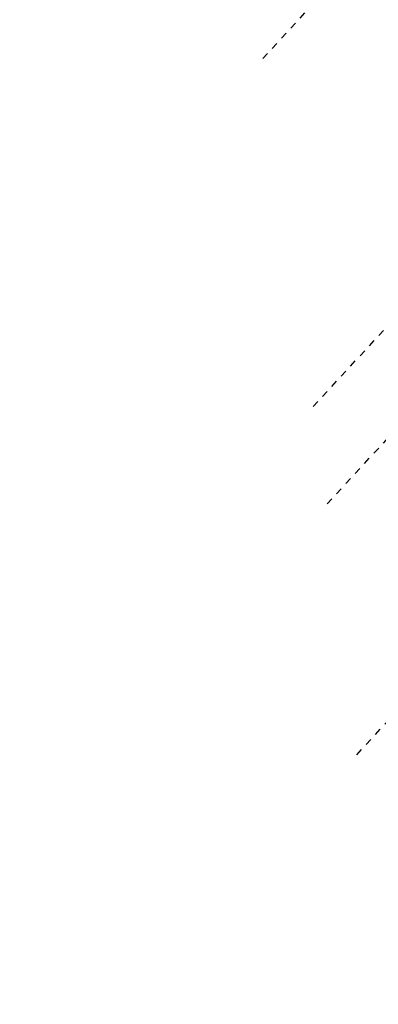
# Model space of a CAD drawing. Extents: x 446457 to 447032, y 444506 to 445688.
# Tile 25 of 83: x 446652 to 446678, y 444801 to 444872. Entities that reach past the tile are written whole.
import ezdxf

# ---------------------------------------------------------------- set-up
doc = ezdxf.new("R2010")
doc.units = 0
doc.header["$LTSCALE"] = 2
doc.header["$MEASUREMENT"] = 0
doc.linetypes.add('ACAD_ISO03W100', pattern=[0.5, 0.25, -0.25])
doc.linetypes.add('AUSGEZOGEN', pattern=[0])
doc.layers.add('DB-vorhandene_Dränagen', color=15, linetype='CONTINUOUS')
doc.layers.add('FBRTOP', color=250, linetype='AUSGEZOGEN')

msp = doc.modelspace()

# ---------------------------------------------------------------- linework, layer by layer
at = {"layer": 'DB-vorhandene_Dränagen', "linetype": 'ACAD_ISO03W100'}
for p, q in [((446669.785, 444869.539), (446693.678, 444895.489)), ((446673.441, 444844.32), (446697.574, 444870.531)), ((446674.454, 444837.27), (446698.587, 444863.48)), ((446676.6, 444819.101), (446700.733, 444845.311))]:
    msp.add_line(p, q, dxfattribs=at)
at = {"layer": 'FBRTOP', "const_width": 0.5}
for points in [[(446727.61, 445203.657, 0.000005), (446731.551, 445175.831, 0.000006)], [(446734.439, 445155.439, 0.000005), (446738.345, 445127.869, 0.000006), (446741.348, 445106.672, 0.000262)], [(446769.381, 444909.081, 0.000143), (446772.833, 444884.705, 0.000117), (446776.395, 444859.645, -0.00009), (446779.957, 444834.586, -0.000035), (446781.73, 444822.091, -0.000036), (446783.438, 444810.04, -0.000285), (446784.88, 444799.819, 0.000197), (446786.968, 444785.001, 0.000526), (446790.163, 444762.559, -0.000443), (446793.963, 444735.904, -0.000393), (446797.87, 444708.162, 0.000518), (446800.837, 444687.137, 0.000013), (446804.379, 444662.224, 0.000014), (446807.839, 444637.901, 0.000003), (446809.638, 444625.258, 0.000005), (446810.731, 444617.575, 0.000318)]]:
    msp.add_lwpolyline(points, format="xyb", dxfattribs=at)
at = {"layer": 'FBRTOP', "const_width": 0.5, "flags": 128}
msp.add_lwpolyline([(446675.464, 445601.135, -0.000029), (446678.25, 445581.617, -0.000083), (446679.221, 445574.799), (446686.226, 445525.578, -0.000461), (446689.716, 445500.849, 0.000412), (446693.207, 445476.12, 0.000274), (446696.649, 445451.977, -0.000308), (446700.09, 445427.835, -0.000041), (446704.161, 445399.134, -0.000053), (446707.341, 445376.683, -0.000068), (446710.752, 445352.56, 0.000201), (446714.163, 445328.437, 0.000066), (446717.769, 445303.036, -0.000029), (446721.374, 445277.636, -0.000013), (446726.042, 445244.733, -0.000025), (446728.415, 445227.994, -0.000188), (446731.776, 445204.216, 0.000116), (446735.137, 445180.439, 0.000098), (446738.601, 445156.005, -0.000125), (446742.066, 445131.571, -0.00007), (446745.54, 445107.001, 0.000053), (446749.014, 445082.431, 0.000033), (446753.825, 445048.448, 0.00007), (446756.101, 445032.394, 0.000049), (446757.103, 445025.342, 0.000008), (446763.022, 444983.696, 0.000035), (446769.863, 444935.597, 0.000241), (446770.853, 444928.663, 0.000398), (446771.036, 444927.389, -0.000146), (446771.22, 444926.116, -0.001113), (446773.396, 444910.738, 0.00067), (446776.99, 444885.182), (446784.076, 444835.289, -0.000024), (446786.402, 444818.904, -0.000012), (446791.075, 444785.975)], format="xyb", dxfattribs=at)

doc.saveas('drawing.dxf')
